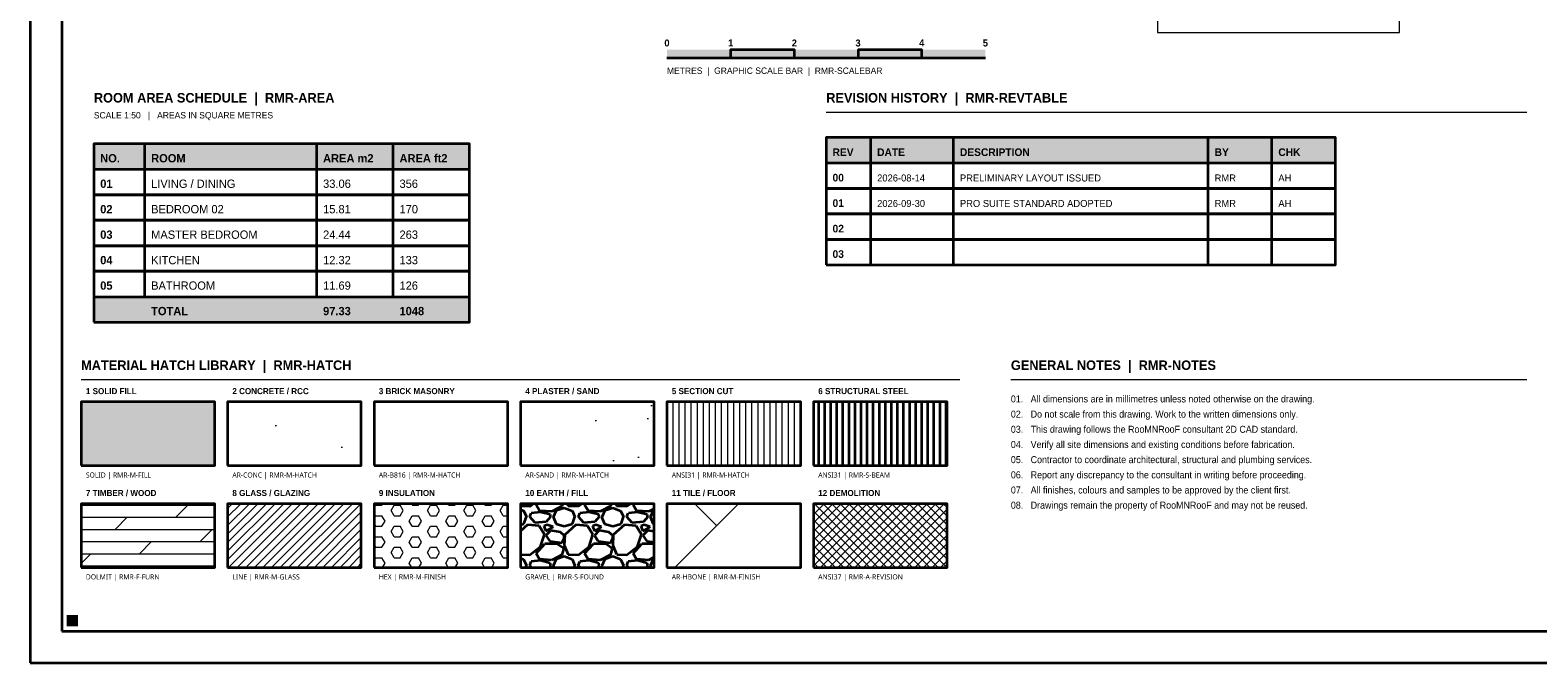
# Model space of a CAD drawing. Header units: millimetres. Extents: x 0 to 841, y 0 to 594.
# Tile 1 of 5: x 0 to 474, y 0 to 199. Entities that reach past the tile are written whole.
import ezdxf
from ezdxf.enums import TextEntityAlignment as Align

# ---------------------------------------------------------------- set-up
doc = ezdxf.new("R2010")
doc.units = ezdxf.units.MM
for name, color, linetype, lineweight, true_color in [('RMR-A-FRAME', 7, 'Continuous', 35, 0x1f2a33), ('RMR-A-REVISION', 7, 'Continuous', 18, 0xc65d48), ('RMR-A-TEXT', 7, 'Continuous', 13, 0x1f2a33), ('RMR-F-FURN', 7, 'Continuous', 18, 0x1f2a33), ('RMR-M-FILL', 7, 'Continuous', 9, 0xf4eee2), ('RMR-M-FINISH', 7, 'Continuous', 13, 0xeee1c9), ('RMR-M-GLASS', 7, 'Continuous', 13, 0x74bec6), ('RMR-M-HATCH', 7, 'Continuous', 9, 0xc0a081), ('RMR-PRES-KEY', 7, 'Continuous', 18, 0xd6a34c), ('RMR-PRES-STAMP', 7, 'Continuous', 18, 0x398982), ('RMR-PRES-TITLE', 7, 'Continuous', 25, 0xc65d48), ('RMR-S-BEAM', 7, 'Continuous', 35, 0xd2773a), ('RMR-S-FOUND', 7, 'Continuous', 35, 0x4e4e5a)]:
    doc.layers.add(name, color=color, linetype=linetype, lineweight=lineweight, true_color=true_color)
doc.styles.add('RMR-BODY', font='Aptos.ttf')
doc.styles.add('RMR-HEAD', font='Montserrat-SemiBold.ttf', dxfattribs={"width": 0.95})
doc.styles.add('RMR-LABEL', font='Aptos.ttf', dxfattribs={"width": 0.98})
doc.styles.add('RMR-MARK', font='RobotoMono-Regular.ttf', dxfattribs={"width": 0.9})
doc.styles.add('RMR-NOTE', font='Aptos.ttf', dxfattribs={"width": 0.95})
doc.styles.add('RMR-NUMBER', font='Montserrat-SemiBold.ttf', dxfattribs={"width": 0.9})

msp = doc.modelspace()

# ---------------------------------------------------------------- hatches: boundary and pattern name
at = {"layer": 'RMR-A-REVISION', "true_color": 0xc65d48}
h = msp.add_hatch(dxfattribs=at)
h.set_pattern_fill('ANSI37', scale=0.6)
h.paths.add_polyline_path([(246, 30), (288, 30), (288, 50), (246, 50)])
at = {"layer": 'RMR-F-FURN', "true_color": 0xba8a4a}
h = msp.add_hatch(dxfattribs=at)
h.set_pattern_fill('DOLMIT', scale=0.6)
h.paths.add_polyline_path([(16, 30), (58, 30), (58, 50), (16, 50)])
at = {"layer": 'RMR-M-FILL', "true_color": 0xf4eee2}
h = msp.add_hatch(color=7, dxfattribs=at)
h.dxf.hatch_style = 1
h.paths.add_polyline_path([(16, 62), (58, 62), (58, 82), (16, 82)])
at = {"layer": 'RMR-M-FINISH', "true_color": 0xeee1c9}
h = msp.add_hatch(dxfattribs=at)
h.set_pattern_fill('HEX', scale=0.6)
h.paths.add_polyline_path([(108, 30), (150, 30), (150, 50), (108, 50)])
at = {"layer": 'RMR-M-FINISH', "true_color": 0x398982}
h = msp.add_hatch(dxfattribs=at)
h.set_pattern_fill('AR-HBONE', scale=0.6)
h.paths.add_polyline_path([(200, 30), (242, 30), (242, 50), (200, 50)])
at = {"layer": 'RMR-M-GLASS', "true_color": 0x74bec6}
h = msp.add_hatch(dxfattribs=at)
h.set_pattern_fill('LINE', scale=0.6, angle=45)
h.paths.add_polyline_path([(62, 30), (104, 30), (104, 50), (62, 50)])
at = {"layer": 'RMR-M-HATCH', "true_color": 0xc0a081}
h = msp.add_hatch(dxfattribs=at)
h.set_pattern_fill('AR-CONC', scale=0.6)
h.paths.add_polyline_path([(62, 62), (104, 62), (104, 82), (62, 82)])
at = {"layer": 'RMR-M-HATCH', "true_color": 0xc65d48}
h = msp.add_hatch(dxfattribs=at)
h.set_pattern_fill('AR-B816', scale=0.6)
h.paths.add_polyline_path([(108, 62), (150, 62), (150, 82), (108, 82)])
at = {"layer": 'RMR-M-HATCH', "true_color": 0xd6be96}
h = msp.add_hatch(dxfattribs=at)
h.set_pattern_fill('AR-SAND', scale=0.6)
h.paths.add_polyline_path([(154, 62), (196, 62), (196, 82), (154, 82)])
at = {"layer": 'RMR-M-HATCH', "true_color": 0xb84848}
h = msp.add_hatch(dxfattribs=at)
h.set_pattern_fill('ANSI31', scale=0.6, angle=45)
h.paths.add_polyline_path([(200, 62), (242, 62), (242, 82), (200, 82)])
at = {"layer": 'RMR-S-BEAM', "true_color": 0xd2773a}
h = msp.add_hatch(dxfattribs=at)
h.set_pattern_fill('ANSI31', scale=0.6, angle=45)
h.paths.add_polyline_path([(246, 62), (288, 62), (288, 82), (246, 82)])
at = {"layer": 'RMR-S-FOUND', "true_color": 0x7d86a8}
h = msp.add_hatch(dxfattribs=at)
h.set_pattern_fill('GRAVEL', scale=0.6)
h.paths.add_polyline_path([(154, 30), (196, 30), (196, 50), (154, 50)])

# ---------------------------------------------------------------- linework, layer by layer
at = {"layer": 'RMR-A-FRAME', "true_color": 0x1f2a33}
for p, q in [((200, 190), (300, 190)), ((36, 155), (36, 163)), ((90, 155), (90, 163)), ((114, 155), (114, 163)), ((264, 157), (264, 165)), ((290, 157), (290, 165)), ((370, 157), (370, 165)), ((390, 157), (390, 165))]:
    msp.add_line(p, q, dxfattribs=at)
at = {"layer": 'RMR-A-FRAME', "true_color": 0x566874}
for p, q in [((264, 149), (264, 157)), ((290, 149), (290, 157)), ((370, 149), (370, 157)), ((390, 149), (390, 157)), ((36, 147), (36, 155)), ((90, 147), (90, 155)), ((114, 147), (114, 155)), ((36, 139), (36, 147)), ((90, 139), (90, 147)), ((114, 139), (114, 147)), ((264, 141), (264, 149)), ((290, 141), (290, 149)), ((370, 141), (370, 149)), ((390, 141), (390, 149)), ((36, 131), (36, 139)), ((90, 131), (90, 139)), ((114, 131), (114, 139)), ((264, 133), (264, 141)), ((290, 133), (290, 141)), ((370, 133), (370, 141)), ((390, 133), (390, 141)), ((264, 125), (264, 133)), ((290, 125), (290, 133)), ((370, 125), (370, 133)), ((390, 125), (390, 133)), ((36, 123), (36, 131)), ((90, 123), (90, 131)), ((114, 123), (114, 131)), ((36, 115), (36, 123)), ((90, 115), (90, 123)), ((114, 115), (114, 123))]:
    msp.add_line(p, q, dxfattribs=at)
at = {"layer": 'RMR-A-FRAME', "true_color": 0x1f2a33}
for points in [[(0, 0), (841, 0), (841, 594), (0, 594), (0, 0)], [(220, 190), (240, 190), (240, 192.6), (220, 192.6), (220, 190)], [(260, 190), (280, 190), (280, 192.6), (260, 192.6), (260, 190)], [(20, 107), (138, 107), (138, 163), (20, 163), (20, 107)], [(250, 125), (410, 125), (410, 165), (250, 165), (250, 125)], [(16, 62), (58, 62), (58, 82), (16, 82), (16, 62)], [(62, 62), (104, 62), (104, 82), (62, 82), (62, 62)], [(108, 62), (150, 62), (150, 82), (108, 82), (108, 62)], [(154, 62), (196, 62), (196, 82), (154, 82), (154, 62)], [(200, 62), (242, 62), (242, 82), (200, 82), (200, 62)], [(246, 62), (288, 62), (288, 82), (246, 82), (246, 62)], [(16, 30), (58, 30), (58, 50), (16, 50), (16, 30)], [(62, 30), (104, 30), (104, 50), (62, 50), (62, 30)], [(108, 30), (150, 30), (150, 50), (108, 50), (108, 30)], [(154, 30), (196, 30), (196, 50), (154, 50), (154, 30)], [(200, 30), (242, 30), (242, 50), (200, 50), (200, 30)], [(246, 30), (288, 30), (288, 50), (246, 50), (246, 30)]]:
    msp.add_lwpolyline(points, dxfattribs=at)
at = {"layer": 'RMR-A-FRAME', "true_color": 0x398982}
msp.add_lwpolyline([(10, 10), (831, 10), (831, 584), (10, 584), (10, 10)], dxfattribs=at)
at = {"layer": 'RMR-A-FRAME', "true_color": 0x566874}
for points in [[(250, 149), (410, 149), (410, 157), (250, 157), (250, 149)], [(20, 147), (138, 147), (138, 155), (20, 155), (20, 147)], [(20, 139), (138, 139), (138, 147), (20, 147), (20, 139)], [(250, 141), (410, 141), (410, 149), (250, 149), (250, 141)], [(20, 131), (138, 131), (138, 139), (20, 139), (20, 131)], [(250, 133), (410, 133), (410, 141), (250, 141), (250, 133)], [(250, 125), (410, 125), (410, 133), (250, 133), (250, 125)], [(20, 123), (138, 123), (138, 131), (20, 131), (20, 123)], [(20, 115), (138, 115), (138, 123), (20, 123), (20, 115)]]:
    msp.add_lwpolyline(points, dxfattribs=at)
at = {"layer": 'RMR-A-TEXT', "true_color": 0xd6a34c}
for p, q in [((250, 173), (470, 173)), ((16, 89), (292, 89)), ((308, 89), (470, 89))]:
    msp.add_line(p, q, dxfattribs=at)
at = {"layer": 'RMR-PRES-KEY', "true_color": 0xd6a34c}
msp.add_solid([(11.5, 11.5), (15, 11.5), (11.5, 15), (15, 15)], dxfattribs=at)
at = {"layer": 'RMR-PRES-STAMP', "true_color": 0xc65d48}
for p, q in [((354, 218), (354, 198)), ((430, 198), (430, 218)), ((354, 198), (430, 198))]:
    msp.add_line(p, q, dxfattribs=at)
at = {"layer": 'RMR-PRES-TITLE', "true_color": 0xc65d48}
for points in [[(200, 190), (220, 190), (200, 192.6), (220, 192.6)], [(240, 190), (260, 190), (240, 192.6), (260, 192.6)], [(280, 190), (300, 190), (280, 192.6), (300, 192.6)], [(20, 107), (138, 107), (20, 115), (138, 115)]]:
    msp.add_solid(points, dxfattribs=at)
at = {"layer": 'RMR-PRES-TITLE', "true_color": 0xeee1c9}
for points in [[(220, 190), (240, 190), (220, 192.6), (240, 192.6)], [(260, 190), (280, 190), (260, 192.6), (280, 192.6)], [(20, 155), (138, 155), (20, 163), (138, 163)], [(250, 157), (410, 157), (250, 165), (410, 165)]]:
    msp.add_solid(points, dxfattribs=at)

# ---------------------------------------------------------------- texts
at = {"layer": 'RMR-A-REVISION', "true_color": 0xc65d48, "style": 'RMR-NUMBER'}
for s, p in [('00', (252, 151.2)), ('01', (252, 143.2)), ('02', (252, 135.2)), ('03', (252, 127.2))]:
    msp.add_text(s, height=2.4, dxfattribs=at).set_placement(p)
at = {"layer": 'RMR-A-TEXT', "true_color": 0x1f2a33, "style": 'RMR-NUMBER'}
for s, p in [('0', (200, 193.6)), ('1', (220, 193.6)), ('2', (240, 193.6)), ('3', (260, 193.6)), ('4', (280, 193.6))]:
    msp.add_text(s, height=2.2, dxfattribs=at).set_placement(p, align=Align.CENTER)
at = {"layer": 'RMR-A-TEXT', "true_color": 0xc65d48, "style": 'RMR-NUMBER'}
msp.add_text('5', height=2.2, dxfattribs=at).set_placement((300, 193.6), align=Align.CENTER)
at = {"layer": 'RMR-A-TEXT', "true_color": 0x566874}
for s, height, style, p in [('METRES  |  GRAPHIC SCALE BAR  |  RMR-SCALEBAR', 2, 'RMR-NOTE', (200, 185)), ('SCALE 1:50   |   AREAS IN SQUARE METRES', 2, 'RMR-NOTE', (20, 171)), ('356', 2.6, 'RMR-BODY', (116, 149.2)), ('RMR', 2.2, 'RMR-BODY', (372, 151.2)), ('AH', 2.2, 'RMR-BODY', (392, 151.2)), ('170', 2.6, 'RMR-BODY', (116, 141.2)), ('RMR', 2.2, 'RMR-BODY', (372, 143.2)), ('AH', 2.2, 'RMR-BODY', (392, 143.2)), ('263', 2.6, 'RMR-BODY', (116, 133.2)), ('133', 2.6, 'RMR-BODY', (116, 125.2)), ('126', 2.6, 'RMR-BODY', (116, 117.2)), ('SOLID | RMR-M-FILL', 1.6, 'RMR-MARK', (17.5, 58.2)), ('AR-CONC | RMR-M-HATCH', 1.6, 'RMR-MARK', (63.5, 58.2)), ('AR-B816 | RMR-M-HATCH', 1.6, 'RMR-MARK', (109.5, 58.2)), ('AR-SAND | RMR-M-HATCH', 1.6, 'RMR-MARK', (155.5, 58.2)), ('ANSI31 | RMR-M-HATCH', 1.6, 'RMR-MARK', (201.5, 58.2)), ('ANSI31 | RMR-S-BEAM', 1.6, 'RMR-MARK', (247.5, 58.2)), ('DOLMIT | RMR-F-FURN', 1.6, 'RMR-MARK', (17.5, 26.2)), ('LINE | RMR-M-GLASS', 1.6, 'RMR-MARK', (63.5, 26.2)), ('HEX | RMR-M-FINISH', 1.6, 'RMR-MARK', (109.5, 26.2)), ('GRAVEL | RMR-S-FOUND', 1.6, 'RMR-MARK', (155.5, 26.2)), ('AR-HBONE | RMR-M-FINISH', 1.6, 'RMR-MARK', (201.5, 26.2)), ('ANSI37 | RMR-A-REVISION', 1.6, 'RMR-MARK', (247.5, 26.2))]:
    msp.add_text(s, height=height, dxfattribs=dict(at, style=style)).set_placement(p)
at = {"layer": 'RMR-A-TEXT', "true_color": 0xc65d48}
for s, height, style, p in [('ROOM AREA SCHEDULE  |  RMR-AREA', 3, 'RMR-HEAD', (20, 176)), ('REVISION HISTORY  |  RMR-REVTABLE', 3, 'RMR-HEAD', (250, 176)), ('01', 2.6, 'RMR-NUMBER', (22, 149.2)), ('02', 2.6, 'RMR-NUMBER', (22, 141.2)), ('03', 2.6, 'RMR-NUMBER', (22, 133.2)), ('04', 2.6, 'RMR-NUMBER', (22, 125.2)), ('05', 2.6, 'RMR-NUMBER', (22, 117.2)), ('MATERIAL HATCH LIBRARY  |  RMR-HATCH', 3, 'RMR-HEAD', (16, 92)), ('GENERAL NOTES  |  RMR-NOTES', 3, 'RMR-HEAD', (308, 92))]:
    msp.add_text(s, height=height, dxfattribs=dict(at, style=style)).set_placement(p)
at = {"layer": 'RMR-A-TEXT', "true_color": 0x1f2a33}
for s, height, style, p in [('REV', 2.4, 'RMR-HEAD', (252, 159.2)), ('DATE', 2.4, 'RMR-HEAD', (266, 159.2)), ('DESCRIPTION', 2.4, 'RMR-HEAD', (292, 159.2)), ('BY', 2.4, 'RMR-HEAD', (372, 159.2)), ('CHK', 2.4, 'RMR-HEAD', (392, 159.2)), ('NO.', 2.6, 'RMR-HEAD', (22, 157.2)), ('ROOM', 2.6, 'RMR-HEAD', (38, 157.2)), ('AREA m2', 2.6, 'RMR-HEAD', (92, 157.2)), ('AREA ft2', 2.6, 'RMR-HEAD', (116, 157.2)), ('LIVING / DINING', 2.6, 'RMR-LABEL', (38, 149.2)), ('33.06', 2.6, 'RMR-BODY', (92, 149.2)), ('2026-08-14', 2.2, 'RMR-BODY', (266, 151.2)), ('PRELIMINARY LAYOUT ISSUED', 2.2, 'RMR-BODY', (292, 151.2)), ('BEDROOM 02', 2.6, 'RMR-LABEL', (38, 141.2)), ('15.81', 2.6, 'RMR-BODY', (92, 141.2)), ('2026-09-30', 2.2, 'RMR-BODY', (266, 143.2)), ('PRO SUITE STANDARD ADOPTED', 2.2, 'RMR-BODY', (292, 143.2)), ('MASTER BEDROOM', 2.6, 'RMR-LABEL', (38, 133.2)), ('24.44', 2.6, 'RMR-BODY', (92, 133.2)), ('KITCHEN', 2.6, 'RMR-LABEL', (38, 125.2)), ('12.32', 2.6, 'RMR-BODY', (92, 125.2)), ('BATHROOM', 2.6, 'RMR-LABEL', (38, 117.2)), ('11.69', 2.6, 'RMR-BODY', (92, 117.2)), ('1 SOLID FILL', 1.9, 'RMR-HEAD', (17.5, 84.4)), ('2 CONCRETE / RCC', 1.9, 'RMR-HEAD', (63.5, 84.4)), ('3 BRICK MASONRY', 1.9, 'RMR-HEAD', (109.5, 84.4)), ('4 PLASTER / SAND', 1.9, 'RMR-HEAD', (155.5, 84.4)), ('5 SECTION CUT', 1.9, 'RMR-HEAD', (201.5, 84.4)), ('6 STRUCTURAL STEEL', 1.9, 'RMR-HEAD', (247.5, 84.4)), ('7 TIMBER / WOOD', 1.9, 'RMR-HEAD', (17.5, 52.4)), ('8 GLASS / GLAZING', 1.9, 'RMR-HEAD', (63.5, 52.4)), ('9 INSULATION', 1.9, 'RMR-HEAD', (109.5, 52.4)), ('10 EARTH / FILL', 1.9, 'RMR-HEAD', (155.5, 52.4)), ('11 TILE / FLOOR', 1.9, 'RMR-HEAD', (201.5, 52.4)), ('12 DEMOLITION', 1.9, 'RMR-HEAD', (247.5, 52.4))]:
    msp.add_text(s, height=height, dxfattribs=dict(at, style=style)).set_placement(p)
at = {"layer": 'RMR-A-TEXT', "true_color": 0xf4f1ea, "insert": (308, 84), "char_height": 2.2, "width": 158, "attachment_point": 1, "line_spacing_factor": 1.3, "style": 'RMR-NOTE'}
msp.add_mtext('01.   All dimensions are in millimetres unless noted otherwise on the drawing.\\P02.   Do not scale from this drawing. Work to the written dimensions only.\\P03.   This drawing follows the RooMNRooF consultant 2D CAD standard.\\P04.   Verify all site dimensions and existing conditions before fabrication.\\P05.   Contractor to coordinate architectural, structural and plumbing services.\\P06.   Report any discrepancy to the consultant in writing before proceeding.\\P07.   All finishes, colours and samples to be approved by the client first.\\P08.   Drawings remain the property of RooMNRooF and may not be reused.', dxfattribs=at)
at = {"layer": 'RMR-PRES-TITLE', "true_color": 0xeee1c9}
for s, style, p in [('TOTAL', 'RMR-HEAD', (38, 109.2)), ('97.33', 'RMR-NUMBER', (92, 109.2)), ('1048', 'RMR-NUMBER', (116, 109.2))]:
    msp.add_text(s, height=2.6, dxfattribs=dict(at, style=style)).set_placement(p)

doc.saveas('drawing.dxf')
